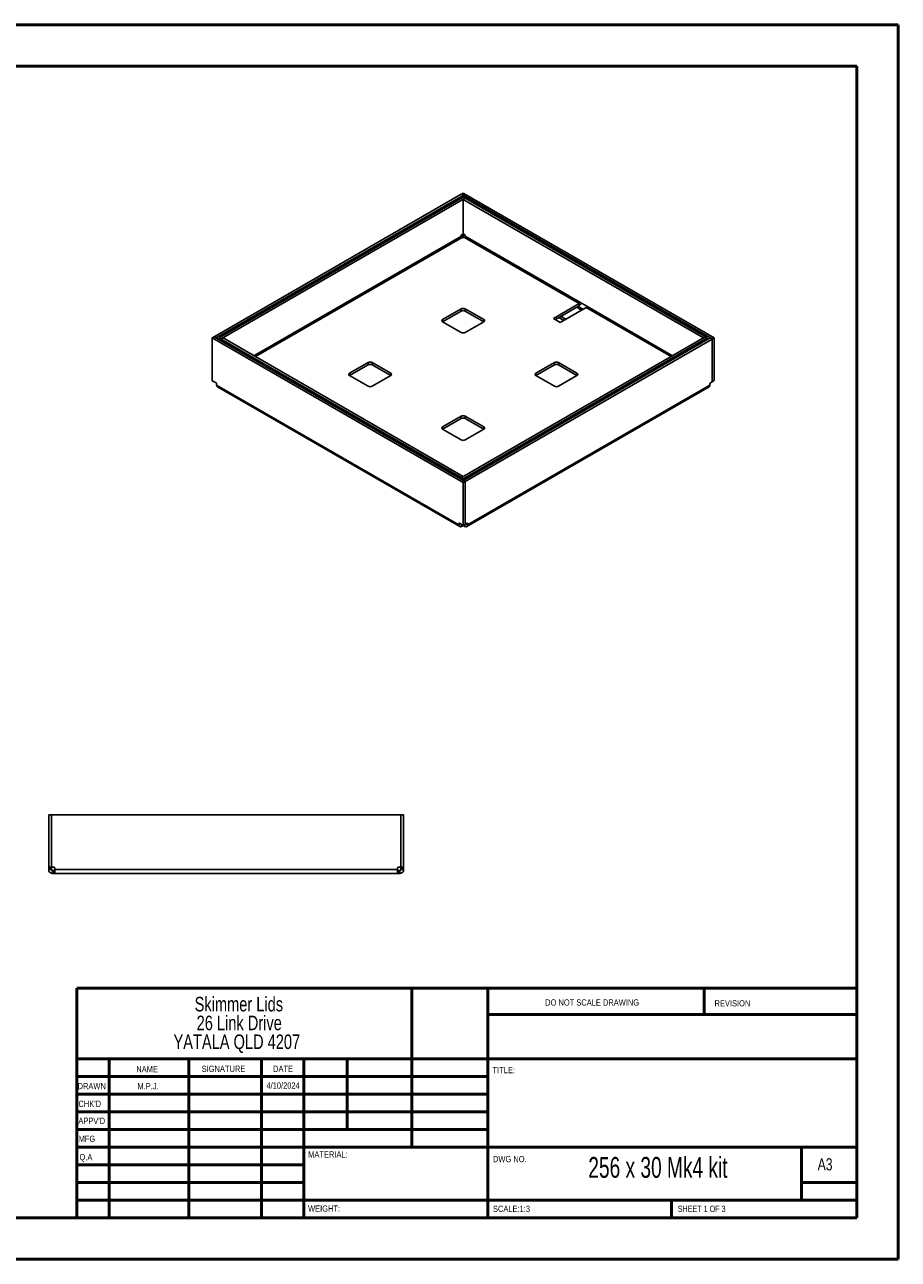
# Model space of a CAD drawing. Header units: millimetres. Extents: x 0 to 420, y 0 to 297.
# Tile 2 of 2: x 210 to 420, y 0 to 297. Entities that reach past the tile are written whole.
import ezdxf

# ---------------------------------------------------------------- set-up
doc = ezdxf.new("R2010")
doc.units = ezdxf.units.MM
doc.styles.add('SLDTEXTSTYLE0', font='TXT', dxfattribs={"width": 0.6875})
doc.styles.add('SLDTEXTSTYLE1', font='TXT', dxfattribs={"width": 0.75})

# ---------------------------------------------------------------- blocks, each defined once
blk = doc.blocks.new('SW_NOTE_0')
at = {"color": 0, "linetype": 'Continuous', "lineweight": 0, "char_height": 3.5, "attachment_point": 2, "style": 'SLDTEXTSTYLE1'}
for s, insert in [('Skimmer Lids', (13.89, 4.51)), ('26 Link Drive', (13.98, -0.01)), ('YATALA QLD 4207', (13.4, -4.54))]:
    blk.add_mtext(s, dxfattribs=dict(at, insert=insert))

msp = doc.modelspace()

# ---------------------------------------------------------------- linework, layer by layer
at = {"color": 7, "linetype": 'Continuous', "lineweight": 50}
for p, q in [((0.38, 297.21), (420.38, 297.21)), ((420.38, 0.21), (420.38, 297.21)), ((10.38, 287.21), (410.38, 287.21)), ((410.38, 287.21), (410.38, 10.21)), ((222.88, 65.46), (410.08, 65.46)), ((222.88, 65.46), (222.88, 10.21)), ((303.48, 65.46), (303.48, 27.21)), ((321.68, 65.46), (321.68, 10.21)), ((373.68, 59.09), (373.68, 65.46)), ((410.08, 59.09), (321.68, 59.09)), ((410.08, 48.46), (222.88, 48.46)), ((230.68, 48.46), (230.68, 10.21)), ((249.87, 48.46), (249.87, 10.21)), ((267.28, 48.46), (267.28, 10.21)), ((277.48, 10.21), (277.48, 48.46)), ((287.88, 31.46), (287.88, 48.46)), ((321.68, 44.21), (222.88, 44.21)), ((321.68, 39.96), (222.88, 39.96)), ((321.68, 35.71), (222.88, 35.71)), ((321.68, 31.46), (222.88, 31.46)), ((277.48, 27.21), (222.88, 27.21)), ((277.48, 27.21), (410.08, 27.21)), ((397.08, 14.46), (397.08, 27.21)), ((277.48, 22.96), (222.88, 22.96)), ((277.48, 18.71), (222.88, 18.71)), ((410.08, 18.71), (397.08, 18.71)), ((222.88, 14.46), (410.38, 14.46)), ((365.88, 10.21), (365.88, 14.46)), ((10.38, 10.21), (410.38, 10.21)), ((0.38, 0.21), (420.38, 0.21))]:
    msp.add_line(p, q, dxfattribs=at)
at = {"color": 7, "linetype": 'Continuous', "lineweight": 25}
for p, q in [((315.32, 256.42), (255.94, 222.15)), ((315.79, 256.15), (256.41, 221.88)), ((315.78, 255.74), (257.13, 221.88)), ((316.25, 255.46), (257.6, 221.61)), ((315.79, 256.15), (315.32, 256.42)), ((315.82, 256.69), (315.35, 256.42)), ((315.35, 256.4), (315.35, 256.42)), ((375.64, 221.61), (315.35, 256.42)), ((315.78, 255.74), (316.25, 255.46)), ((315.79, 255.73), (315.79, 256.15)), ((315.81, 255.2), (316.28, 255.47)), ((376.12, 221.88), (315.82, 256.69)), ((316.25, 255.45), (316.25, 255.46)), ((374.01, 222.15), (316.28, 255.47)), ((373.53, 221.88), (315.81, 255.2)), ((315.81, 246.95), (315.81, 255.2)), ((315.58, 246.83), (315.81, 246.96)), ((315.79, 245.98), (315.79, 246.95)), ((315.81, 246.95), (316.02, 246.83)), ((315.34, 246.38), (265.47, 217.59)), ((265.84, 217.37), (315.53, 246.05)), ((315.34, 246.38), (315.34, 246.42)), ((315.56, 246.03), (315.53, 246.05)), ((316.07, 246.05), (316.04, 246.03)), ((316.07, 246.05), (343.66, 230.13)), ((316.26, 246.42), (316.26, 246.38)), ((343.85, 230.45), (316.26, 246.38)), ((315.33, 228.87), (310.85, 226.29)), ((315.33, 228.87), (315.33, 228.33)), ((320.75, 226.29), (316.27, 228.87)), ((316.27, 228.87), (316.27, 228.33)), ((343.66, 230.13), (337.48, 226.56)), ((343.66, 229.58), (337.96, 226.29)), ((339.13, 225.61), (345.31, 229.17)), ((343.07, 229.24), (344.25, 228.56)), ((344.63, 228.78), (343.45, 229.46)), ((343.66, 230.13), (343.66, 229.58)), ((345.5, 229.5), (343.85, 230.45)), ((345.31, 229.17), (365.76, 217.37)), ((366.13, 217.59), (345.5, 229.5)), ((310.85, 225.74), (315.33, 228.33)), ((310.85, 226.29), (310.85, 225.74)), ((310.85, 225.74), (315.33, 223.16)), ((316.27, 228.33), (320.75, 225.74)), ((316.27, 223.16), (320.75, 225.74)), ((320.75, 226.29), (320.75, 225.74)), ((337.48, 226.56), (339.13, 225.61)), ((339.96, 226.08), (338.78, 226.77)), ((340.43, 226.36), (339.25, 227.04)), ((255.48, 221.85), (255.95, 222.13)), ((255.48, 211.57), (255.48, 221.85)), ((255.48, 221.85), (315.78, 187.05)), ((256.41, 221.88), (255.94, 222.15)), ((255.94, 222.15), (255.94, 222.12)), ((255.95, 222.13), (316.25, 187.32)), ((256.41, 221.86), (256.41, 221.88)), ((257.13, 221.88), (257.6, 221.61)), ((257.13, 221.45), (257.13, 221.88)), ((258.06, 221.86), (257.59, 221.59)), ((257.59, 221.59), (315.32, 188.27)), ((257.59, 221.18), (257.59, 221.59)), ((257.6, 221.6), (257.6, 221.61)), ((258.06, 221.86), (315.79, 188.54)), ((315.35, 188.27), (373.99, 222.13)), ((315.81, 187.59), (375.18, 221.86)), ((315.82, 188), (374.47, 221.85)), ((316.28, 187.31), (375.66, 221.59)), ((373.53, 221.88), (374.01, 222.15)), ((373.53, 221.86), (373.53, 221.88)), ((374.47, 221.85), (373.99, 222.13)), ((374.01, 222.15), (374.01, 222.12)), ((374.47, 221.45), (374.47, 221.85)), ((375.18, 221.86), (375.66, 221.59)), ((376.12, 221.88), (375.64, 221.61)), ((375.64, 221.6), (375.64, 221.61)), ((375.66, 221.59), (375.66, 211.3)), ((376.12, 211.59), (376.12, 221.88)), ((292.94, 215.95), (288.46, 213.36)), ((288.46, 212.82), (292.94, 215.4)), ((292.94, 215.95), (292.94, 215.4)), ((298.36, 213.36), (293.88, 215.95)), ((293.88, 215.95), (293.88, 215.4)), ((293.88, 215.4), (298.36, 212.82)), ((337.72, 215.95), (333.24, 213.36)), ((333.24, 212.82), (337.72, 215.4)), ((337.72, 215.95), (337.72, 215.4)), ((343.14, 213.36), (338.66, 215.95)), ((338.66, 215.95), (338.66, 215.4)), ((338.66, 215.4), (343.14, 212.82)), ((256.39, 211.04), (255.48, 211.57)), ((288.46, 213.36), (288.46, 212.82)), ((288.46, 212.82), (292.94, 210.23)), ((293.88, 210.23), (298.36, 212.82)), ((298.36, 213.36), (298.36, 212.82)), ((333.24, 213.36), (333.24, 212.82)), ((333.24, 212.82), (337.72, 210.23)), ((338.66, 210.23), (343.14, 212.82)), ((343.14, 213.36), (343.14, 212.82)), ((375.21, 211.04), (375.66, 211.3)), ((376.12, 211.59), (375.66, 211.33)), ((256.51, 210.53), (256.51, 210.84)), ((256.51, 210.53), (314.75, 176.9)), ((256.7, 210.1), (314.94, 176.48)), ((316.65, 176.48), (374.9, 210.1)), ((375.09, 210.53), (316.85, 176.9)), ((375.09, 210.53), (375.09, 210.84)), ((315.33, 203.02), (310.85, 200.44)), ((310.85, 199.89), (315.33, 202.48)), ((315.33, 203.02), (315.33, 202.48)), ((320.75, 200.44), (316.27, 203.02)), ((316.27, 203.02), (316.27, 202.48)), ((316.27, 202.48), (320.75, 199.89)), ((310.85, 200.44), (310.85, 199.89)), ((310.85, 199.89), (315.33, 197.31)), ((316.27, 197.31), (320.75, 199.89)), ((320.75, 200.44), (320.75, 199.89)), ((315.79, 188.54), (315.32, 188.27)), ((315.32, 187.86), (315.32, 188.27)), ((315.82, 188), (315.35, 188.27)), ((315.35, 187.84), (315.35, 188.27)), ((315.78, 187.05), (316.25, 187.32)), ((315.79, 188.52), (315.79, 188.54)), ((315.81, 187.59), (316.28, 187.31)), ((315.81, 187.57), (315.81, 187.59)), ((315.82, 187.59), (315.82, 188)), ((316.25, 177.03), (316.25, 187.32)), ((316.28, 187.31), (316.28, 177.03)), ((315.78, 176.76), (315.78, 187.05)), ((314.75, 177.22), (314.87, 177.28)), ((314.75, 176.9), (314.75, 177.22)), ((314.75, 176.9), (315.14, 177.13)), ((314.87, 177.28), (315.78, 176.76)), ((315.41, 176.52), (315.41, 176.97)), ((315.68, 176.68), (315.41, 176.52)), ((315.68, 176.68), (315.68, 176.81)), ((315.78, 176.76), (316.25, 177.03)), ((315.92, 176.68), (315.92, 176.84)), ((316.19, 176.52), (315.92, 176.68)), ((316.19, 176.52), (316.19, 177)), ((316.28, 177.03), (316.25, 177.05)), ((316.28, 177.03), (316.73, 177.28)), ((316.85, 176.9), (316.46, 177.13)), ((316.85, 177.22), (316.73, 177.28)), ((316.85, 177.22), (316.85, 176.9)), ((216.14, 107.13), (216.81, 107.13)), ((216.14, 94.52), (216.14, 107.13)), ((216.81, 94.52), (216.81, 107.13)), ((216.82, 107.13), (216.82, 94.52)), ((216.82, 107.13), (300.79, 107.13)), ((300.79, 107.13), (300.79, 94.52)), ((301.47, 107.13), (300.81, 107.13)), ((300.81, 94.52), (300.81, 107.13)), ((301.47, 94.52), (301.47, 107.13)), ((216.14, 94.52), (216.81, 94.52)), ((216.14, 94.36), (216.14, 94.52)), ((216.14, 94.36), (216.81, 94.36)), ((216.14, 93.98), (216.14, 94.36)), ((216.14, 93.98), (216.81, 93.98)), ((216.81, 94.36), (216.81, 94.52)), ((216.81, 93.98), (216.81, 94.36)), ((216.82, 94.52), (217.46, 94.52)), ((217.07, 93.04), (217.07, 93.71)), ((217.46, 93.71), (217.07, 93.71)), ((217.46, 93.04), (217.07, 93.04)), ((217.46, 93.04), (217.46, 93.71)), ((217.62, 93.71), (217.46, 93.71)), ((217.62, 93.04), (217.46, 93.04)), ((217.62, 94.36), (217.62, 93.98)), ((299.99, 93.98), (217.62, 93.98)), ((299.99, 93.04), (217.62, 93.04)), ((299.99, 93.98), (299.99, 94.36)), ((300.16, 93.71), (299.99, 93.71)), ((300.16, 93.04), (299.99, 93.04)), ((300.16, 94.52), (300.79, 94.52)), ((300.16, 93.04), (300.16, 93.71)), ((300.54, 93.71), (300.16, 93.71)), ((300.54, 93.04), (300.16, 93.04)), ((300.54, 93.04), (300.54, 93.71)), ((301.47, 94.52), (300.81, 94.52)), ((300.81, 94.36), (300.81, 94.52)), ((301.47, 94.36), (300.81, 94.36)), ((300.81, 93.98), (300.81, 94.36)), ((301.47, 93.98), (300.81, 93.98)), ((301.47, 94.36), (301.47, 94.52)), ((301.47, 93.98), (301.47, 94.36))]:
    msp.add_line(p, q, dxfattribs=at)
for centre, radius, start, end in [((315.85, 246.4), 0.512, 122.6055, 177.3945), ((315.75, 246.4), 0.512, 2.6055, 57.3945), ((315.8, 246.49), 0.512, 242.6097, 297.3903), ((315.8, 227.96), 1.02, 62.6097, 117.3903), ((343.44, 230.47), 0.41, 302.6055, 357.3945), ((342.89, 230.78), 1.43, 302.6411, 337.7401), ((345.09, 229.52), 0.41, 302.6055, 357.3945), ((310.95, 226.02), 0.291, 110.7834, 249.2166), ((315.8, 227.42), 1.02, 62.6097, 117.3903), ((320.65, 226.02), 0.291, 290.7834, 69.2166), ((315.8, 224.07), 1.02, 242.6097, 297.3903), ((293.41, 215.04), 1.02, 62.6097, 117.3903), ((293.41, 214.49), 1.02, 62.6097, 117.3903), ((338.19, 215.04), 1.02, 62.6097, 117.3903), ((338.19, 214.49), 1.02, 62.6097, 117.3903), ((256.25, 210.83), 0.256, 2.6055, 57.3945), ((288.56, 213.09), 0.291, 110.7834, 249.2166), ((298.25, 213.09), 0.291, 290.7834, 69.2166), ((333.34, 213.09), 0.291, 110.7834, 249.2166), ((343.04, 213.09), 0.291, 290.7834, 69.2166), ((375.35, 210.83), 0.256, 122.6055, 177.3945), ((293.41, 211.14), 1.02, 242.6097, 297.3903), ((338.19, 211.14), 1.02, 242.6097, 297.3903), ((315.8, 202.11), 1.02, 62.6097, 117.3903), ((315.8, 201.57), 1.02, 62.6097, 117.3903), ((310.95, 200.16), 0.291, 110.7834, 249.2166), ((320.65, 200.16), 0.291, 290.7834, 69.2166), ((315.8, 198.22), 1.02, 242.6097, 297.3903), ((314.82, 177.23), 0.0728, 50.7967, 189.214), ((315.8, 176.45), 0.256, 62.6097, 117.3903), ((316.78, 177.23), 0.0728, 350.786, 129.2033), ((217.46, 94.36), 0.167, 0, 90), ((300.16, 94.36), 0.167, 90, 180)]:
    msp.add_arc(centre, radius, start, end, dxfattribs=at)
for points in [[(315.53, 246.05), (315.5, 246.07), (315.45, 246.11), (315.39, 246.19), (315.35, 246.29), (315.34, 246.35), (315.34, 246.38)], [(316.26, 246.38), (316.26, 246.35), (316.25, 246.29), (316.21, 246.19), (316.14, 246.11), (316.1, 246.07), (316.07, 246.05)], [(314.75, 176.9), (314.76, 176.81), (314.78, 176.62), (314.93, 176.46), (315.15, 176.41), (315.32, 176.48), (315.41, 176.52)], [(316.19, 176.52), (316.27, 176.48), (316.45, 176.41), (316.67, 176.46), (316.82, 176.62), (316.84, 176.81), (316.85, 176.9)], [(216.14, 93.98), (216.15, 93.85), (216.18, 93.61), (216.4, 93.3), (216.71, 93.08), (216.95, 93.06), (217.07, 93.04)], [(216.81, 93.98), (216.81, 93.94), (216.82, 93.87), (216.88, 93.78), (216.97, 93.72), (217.04, 93.71), (217.07, 93.71)], [(217.62, 93.04), (217.62, 93.06), (217.62, 93.08), (217.62, 93.3), (217.62, 93.61), (217.62, 93.85), (217.62, 93.98)], [(299.99, 93.98), (299.99, 93.85), (299.99, 93.61), (299.99, 93.3), (299.99, 93.08), (299.99, 93.06), (299.99, 93.04)], [(300.54, 93.71), (300.58, 93.71), (300.65, 93.72), (300.73, 93.78), (300.79, 93.87), (300.8, 93.94), (300.81, 93.98)], [(300.54, 93.04), (300.66, 93.06), (300.91, 93.08), (301.22, 93.3), (301.43, 93.61), (301.46, 93.85), (301.47, 93.98)]]:
    msp.add_open_spline(points, degree=3, dxfattribs=at)
for points, knots in [([(256.7, 210.1), (256.7, 210.1), (256.63, 210.11), (256.54, 210.25), (256.52, 210.43), (256.51, 210.53)], [0, 0, 0, 0, 0.000102, 0.500051, 1, 1, 1, 1]), ([(375.09, 210.53), (375.08, 210.43), (375.06, 210.25), (374.97, 210.11), (374.9, 210.1), (374.9, 210.1)], [0, 0, 0, 0, 0.499949, 0.999898, 1, 1, 1, 1])]:
    msp.add_open_spline(points, degree=3, knots=knots, dxfattribs=at)

# ---------------------------------------------------------------- block references
at = {"color": 7, "linetype": 'Continuous', "lineweight": 0}
msp.add_blockref('SW_NOTE_0', (247.97, 58.84), dxfattribs=at)

# ---------------------------------------------------------------- texts
for s, insert, char_height, attachment_point, style in [('DO NOT SCALE DRAWING', (335.49, 62.75), 1.5, 1, 'SLDTEXTSTYLE1'), ('REVISION', (376.21, 62.55), 1.5, 1, 'SLDTEXTSTYLE1'), ('NAME', (237.2, 46.72), 1.5, 1, 'SLDTEXTSTYLE1'), ('SIGNATURE', (252.91, 46.78), 1.5, 1, 'SLDTEXTSTYLE1'), ('DATE', (270.09, 46.79), 1.5, 1, 'SLDTEXTSTYLE1'), ('TITLE:', (322.84, 46.49), 1.5, 1, 'SLDTEXTSTYLE1'), ('DRAWN', (223.09, 42.64), 1.5, 1, 'SLDTEXTSTYLE1'), ('M.P.J.', (240.04, 42.6), 1.499, 2, 'SLDTEXTSTYLE1'), ('4/10/2024', (272.49, 42.77), 1.499, 2, 'SLDTEXTSTYLE1'), ("CHK'D", (223.29, 38.37), 1.5, 1, 'SLDTEXTSTYLE1'), ("APPV'D", (223.28, 34.28), 1.5, 1, 'SLDTEXTSTYLE1'), ('MFG', (223.33, 29.95), 1.5, 1, 'SLDTEXTSTYLE1'), ('Q.A', (223.55, 25.56), 1.5, 1, 'SLDTEXTSTYLE1'), ('MATERIAL:', (278.52, 26.2), 1.5, 1, 'SLDTEXTSTYLE1'), ('DWG NO.', (322.95, 25.08), 1.5, 1, 'SLDTEXTSTYLE1'), ('256 x 30 Mk4 kit', (362.6, 24.83), 5, 2, 'SLDTEXTSTYLE0'), ('A3', (401, 24.52), 2.91, 1, 'SLDTEXTSTYLE1'), ('WEIGHT:', (278.5, 13.16), 1.499, 1, 'SLDTEXTSTYLE1'), ('SCALE:1:3', (322.95, 13.11), 1.5, 1, 'SLDTEXTSTYLE1'), ('SHEET 1 OF 3', (367.36, 13.11), 1.5, 1, 'SLDTEXTSTYLE0')]:
    msp.add_mtext(s, dxfattribs=dict(at, insert=insert, char_height=char_height, attachment_point=attachment_point, style=style))

doc.saveas('drawing.dxf')
